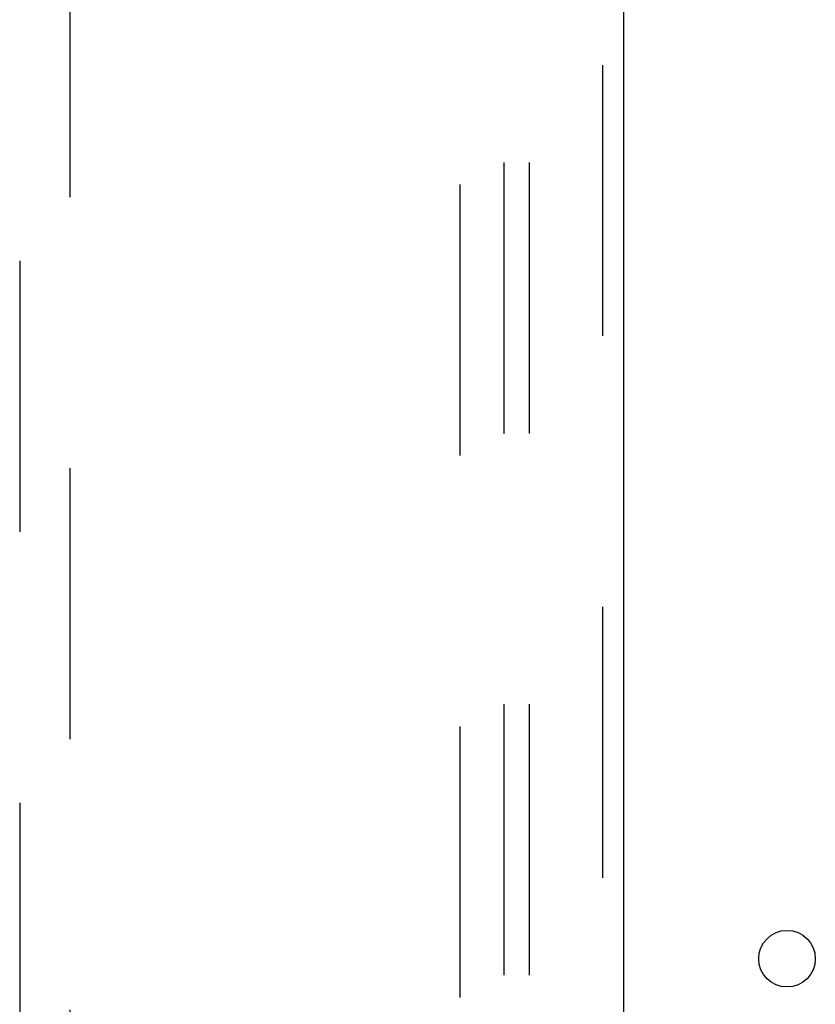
# Model space of a CAD drawing. Header units: inches. Extents: x 0 to 245, y 0 to 158.
# Tile 123 of 159: x 107 to 111, y 100 to 105. Entities that reach past the tile are written whole.
import ezdxf

# ---------------------------------------------------------------- set-up
doc = ezdxf.new("R2010")
doc.units = ezdxf.units.IN
doc.header["$LTSCALE"] = 13.466196
doc.header["$MEASUREMENT"] = 0
doc.linetypes.add('HIDDEN', pattern=[0.2, 0.1, -0.1])
doc.layers.get('0').update_dxf_attribs({"linetype": 'CONTINUOUS'})
for name, color, linetype in [('DEFAULT_2', 8, 'HIDDEN'), ('MAIN_OR_RIGHT_DOOR_ASSEMBLY', 7, 'CONTINUOUS'), ('SUBPANEL', 7, 'CONTINUOUS')]:
    doc.layers.add(name, color=color, linetype=linetype)

msp = doc.modelspace()

# ---------------------------------------------------------------- linework, layer by layer
at = {"color": 3, "linetype": 'Continuous'}
msp.add_circle((110.7805, 100.3284), 0.1405, dxfattribs=at)
at = {"layer": 'DEFAULT_2', "color": 8, "linetype": 'HIDDEN'}
msp.add_line((109.1555, 112.2554), (109.1555, 43.1514), dxfattribs=at)
at = {"layer": 'MAIN_OR_RIGHT_DOOR_ASSEMBLY', "color": 8, "linetype": 'HIDDEN'}
for p, q in [((109.864, 112.8494), (109.864, 42.5574)), ((106.968, 111.8759), (106.968, 79.8741)), ((107.218, 79.8741), (107.218, 111.8759))]:
    msp.add_line(p, q, dxfattribs=at)
at = {"layer": 'MAIN_OR_RIGHT_DOOR_ASSEMBLY', "color": 3, "linetype": 'Continuous'}
msp.add_line((109.968, 112.8494), (109.968, 42.5574), dxfattribs=at)
at = {"layer": 'SUBPANEL', "color": 8, "linetype": 'HIDDEN'}
for p, q in [((109.3742, 109.6722), (109.3742, 45.7347)), ((109.4992, 109.6722), (109.4992, 45.7347))]:
    msp.add_line(p, q, dxfattribs=at)

doc.saveas('drawing.dxf')
